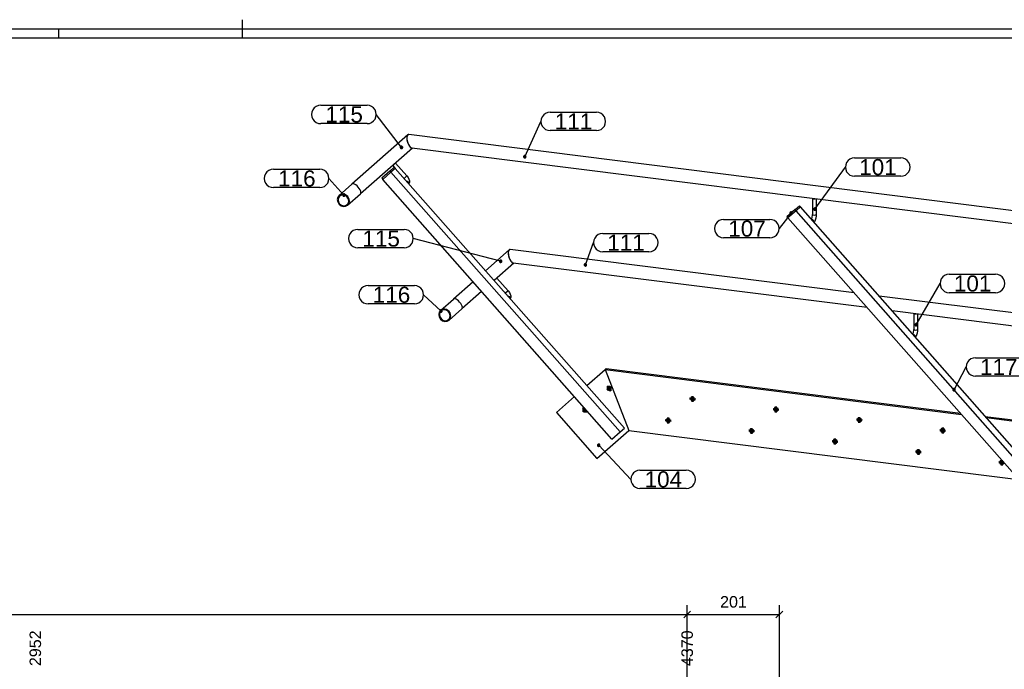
# Model space of a CAD drawing. Header units: millimetres. Extents: x -556 to 285, y -465 to 129.
# Tile 9 of 11: x -143 to 71, y -15 to 126. Entities that reach past the tile are written whole.
import ezdxf
from ezdxf.enums import TextEntityAlignment as Align

# ---------------------------------------------------------------- set-up
doc = ezdxf.new("R2010")
doc.units = ezdxf.units.MM
doc.linetypes.add('STRICHPUNKT2', pattern=[18.5, 10, -4, 0.5, -4])
doc.layers.get('0').update_dxf_attribs({"linetype": 'CONTINUOUS'})
for name, color, linetype in [('DIM49', 4, 'CONTINUOUS'), ('TXT_ALL', 7, 'CONTINUOUS'), ('TXT_DIM49', 2, 'CONTINUOUS')]:
    doc.layers.add(name, color=color, linetype=linetype)
doc.layers.add('LE_ALL', color=7, linetype='CONTINUOUS', lineweight=50)
doc.styles.add('ARIAL', font='arial.ttf')

# ---------------------------------------------------------------- blocks, each defined once
blk = doc.blocks.new('DINA1_00002', base_point=(-548.96, -457.66))
for p, q in [((-94.96, 126.34), (-94.96, 122.34)), ((-134.96, 124.34), (-134.96, 122.34)), ((278.04, 122.34), (-548.96, 122.34))]:
    blk.add_line(p, q)
blk.add_lwpolyline([(-550.96, -459.66), (-550.96, 124.34), (280.04, 124.34)])
blk = doc.blocks.new('_ZBL0025_00001')
blk.add_blockref('DINA1_00002', (-548.96, -457.66))
blk = doc.blocks.new('Brede Strip 10x200_00039', base_point=(251.23, 7.54))
for p, q in [((-16.07, 50.24), (61.43, 40.48)), ((-15.83, 50.45), (61.2, 40.75)), ((66.61, 40.06), (152.04, 29.3)), ((66.85, 39.8), (152.27, 29.03))]:
    blk.add_line(p, q)
blk.add_lwpolyline([(-15.83, 50.45), (-16.07, 50.24), (-10.9, 37.02), (251.29, 3.99)])
for centre, start_param, end_param in [((2.95, 43.85), 3.141593, 6.283185), ((2.95, 43.85), 6.283185, 9.424778), ((3.18, 44.05), 3.533338, 5.89144), ((21.08, 41.56), 3.141593, 6.283185), ((21.08, 41.56), 0, 3.141593), ((21.32, 41.77), 3.533338, 5.89144), ((-2.34, 39.18), 3.141593, 6.283185), ((-2.34, 39.18), 6.283185, 9.424778), ((-2.11, 39.39), 3.533338, 5.89144), ((39.22, 39.28), 3.141593, 6.283185), ((39.22, 39.28), 6.283185, 9.424778), ((39.45, 39.49), 3.533338, 5.89144), ((15.79, 36.9), 3.141593, 6.283185), ((15.79, 36.9), 6.283185, 9.424778), ((16.03, 37.1), 3.533338, 5.89144), ((57.35, 36.99), 3.141593, 6.283185), ((57.35, 36.99), 0, 3.141593), ((57.59, 37.2), 3.533338, 5.89144), ((33.93, 34.61), 3.141593, 6.283185), ((33.93, 34.61), 6.283185, 9.424778), ((34.16, 34.82), 3.533338, 5.89144), ((52.06, 32.33), 3.141593, 6.283185), ((52.06, 32.33), 6.283185, 9.424778), ((52.29, 32.53), 3.533338, 5.89144), ((70.19, 30.04), 3.141593, 6.283185), ((70.19, 30.04), 2.196102, 3.141593), ((70.43, 30.25), 3.533338, 5.89144), ((70.19, 30.04), 0, 0.945491)]:
    blk.add_ellipse(centre, major_axis=(0.309, -0.35), ratio=0.881917, start_param=start_param, end_param=end_param)
blk = doc.blocks.new('_00041', base_point=(2.88, 43.78))
at = {"layer": 'LE_ALL', "color": 1, "linetype": 'STRICHPUNKT2'}
for p, q in [((2.95, 43.85), (2.32, 43.93)), ((3.18, 44.05), (2.75, 44.11)), ((2.88, 43.78), (3.25, 44.12)), ((2.95, 43.85), (2.95, 44.48)), ((2.95, 43.85), (3.57, 43.77)), ((2.95, 43.85), (2.95, 43.22)), ((3.18, 44.05), (3.18, 44.19)), ((3.18, 44.05), (3.32, 44.04)), ((3.18, 44.05), (3.18, 43.61)), ((21.08, 41.56), (20.46, 41.64)), ((21.32, 41.77), (20.88, 41.83)), ((21.01, 41.5), (21.39, 41.83)), ((21.08, 41.56), (21.08, 42.19)), ((21.08, 41.56), (21.71, 41.48)), ((21.08, 41.56), (21.08, 40.93)), ((21.32, 41.77), (21.32, 41.9)), ((21.32, 41.77), (21.45, 41.75)), ((21.32, 41.77), (21.32, 41.33)), ((-2.34, 39.18), (-2.97, 39.26)), ((-2.11, 39.39), (-2.54, 39.44)), ((-2.41, 39.12), (-2.04, 39.45)), ((-2.34, 39.18), (-2.34, 39.81)), ((-2.34, 39.18), (-1.72, 39.1)), ((-2.34, 39.18), (-2.34, 38.55)), ((-2.11, 39.39), (-2.11, 39.52)), ((-2.11, 39.39), (-1.98, 39.37)), ((-2.11, 39.39), (-2.11, 38.95)), ((39.22, 39.28), (38.59, 39.36)), ((39.45, 39.49), (39.02, 39.54)), ((39.15, 39.22), (39.52, 39.55)), ((39.22, 39.28), (39.22, 39.91)), ((39.22, 39.28), (39.84, 39.2)), ((39.22, 39.28), (39.22, 38.65)), ((39.45, 39.49), (39.45, 39.62)), ((39.45, 39.49), (39.58, 39.47)), ((39.45, 39.49), (39.45, 39.05)), ((15.79, 36.9), (15.17, 36.97)), ((16.03, 37.1), (15.59, 37.16)), ((15.72, 36.83), (16.1, 37.17)), ((15.79, 36.9), (15.79, 37.52)), ((15.79, 36.9), (16.41, 36.82)), ((15.79, 36.9), (15.79, 36.27)), ((16.03, 37.1), (16.03, 37.24)), ((16.03, 37.1), (16.16, 37.09)), ((16.03, 37.1), (16.03, 36.66)), ((57.35, 36.99), (56.73, 37.07)), ((57.59, 37.2), (57.15, 37.26)), ((57.28, 36.93), (57.66, 37.26)), ((57.35, 36.99), (57.35, 37.62)), ((57.35, 36.99), (57.97, 36.91)), ((57.35, 36.99), (57.35, 36.36)), ((57.59, 37.2), (57.59, 37.33)), ((57.59, 37.2), (57.72, 37.18)), ((57.59, 37.2), (57.59, 36.76)), ((33.93, 34.61), (33.3, 34.69)), ((34.16, 34.82), (33.72, 34.87)), ((33.85, 34.55), (34.23, 34.88)), ((33.93, 34.61), (33.93, 35.24)), ((33.93, 34.61), (34.55, 34.53)), ((33.93, 34.61), (33.93, 33.98)), ((34.16, 34.82), (34.16, 34.95)), ((34.16, 34.82), (34.29, 34.8)), ((34.16, 34.82), (34.16, 34.38)), ((52.06, 32.33), (51.44, 32.4)), ((52.29, 32.53), (51.86, 32.59)), ((51.99, 32.26), (52.37, 32.6)), ((52.06, 32.33), (52.06, 32.95)), ((52.06, 32.33), (52.68, 32.25)), ((52.06, 32.33), (52.06, 31.7)), ((52.29, 32.53), (52.29, 32.67)), ((52.29, 32.53), (52.43, 32.52)), ((52.29, 32.53), (52.29, 32.09)), ((70.19, 30.04), (69.57, 30.12)), ((70.43, 30.25), (69.99, 30.3)), ((70.12, 29.98), (70.44, 30.26)), ((70.19, 30.04), (70.19, 30.55)), ((70.19, 30.04), (70.69, 29.98)), ((70.19, 30.04), (70.19, 29.41)), ((70.43, 30.25), (70.43, 30.28)), ((70.43, 30.25), (70.46, 30.25)), ((70.43, 30.25), (70.43, 29.81))]:
    blk.add_line(p, q, dxfattribs=at)
blk = doc.blocks.new('_00040')
blk.add_blockref('_00041', (2.88, 43.78))
blk = doc.blocks.new('Brede Strip 10x200_00038')
for name, p in [('Brede Strip 10x200_00039', (251.23, 7.54)), ('_00040', (0, 0))]:
    blk.add_blockref(name, p)
blk = doc.blocks.new('SHAPE_00530', base_point=(-17.45, 33.79))
at = {"layer": 'DIM49', "color": 3}
for p, q in [((-17.71, 33.83), (-17.19, 33.83)), ((-17.65, 33.63), (-17.24, 33.63)), ((-17.34, 34.03), (-17.56, 34.03)), ((-17.45, 33.79), (-10.48, 26.37)), ((-8.48, 28.37), (1.59, 28.37)), ((1.59, 24.37), (-8.48, 24.37))]:
    blk.add_line(p, q, dxfattribs=at)
blk.add_lwpolyline([(-17.67, 33.93), (-17.7, 33.87), (-17.71, 33.8), (-17.7, 33.73), (-17.68, 33.67), (-17.64, 33.61), (-17.59, 33.57), (-17.52, 33.54), (-17.46, 33.53), (-17.39, 33.54), (-17.32, 33.56), (-17.27, 33.6), (-17.22, 33.65), (-17.2, 33.72), (-17.18, 33.78), (-17.19, 33.85), (-17.22, 33.92), (-17.26, 33.97), (-17.31, 34.02), (-17.37, 34.04), (-17.44, 34.06), (-17.51, 34.05), (-17.57, 34.02), (-17.63, 33.98)], close=True, dxfattribs=at)
for centre, start_param, end_param in [((-8.48, 26.37), 1.570796, 4.712389), ((1.59, 26.37), 4.712389, 7.853982)]:
    blk.add_ellipse(centre, major_axis=(2, 0), ratio=1, start_param=start_param, end_param=end_param, dxfattribs=at)
at = {"layer": 'TXT_ALL', "style": 'ARIAL'}
blk.add_text('104', height=3.5, dxfattribs=at).set_placement((-7.48, 26.37), align=Align.MIDDLE_LEFT)
blk = doc.blocks.new('Brede Strip 10x200_00043', base_point=(-14.88, 45.78))
for p, q in [((-20.03, 46.75), (-16.07, 50.24)), ((-15.83, 50.45), (-16.07, 50.24)), ((-16.07, 50.24), (-10.9, 37.02)), ((-26.65, 40.91), (-22.74, 44.36)), ((-26.65, 40.91), (-17.83, 30.91)), ((-17.83, 30.91), (-10.9, 37.02))]:
    blk.add_line(p, q)
for centre, start_param, end_param in [((-15.19, 46.13), 3.141593, 6.283185), ((-15.19, 46.13), 6.283185, 9.424778), ((-14.95, 46.34), 3.533338, 5.89144), ((-20.48, 41.47), 3.141593, 6.283185), ((-20.48, 41.47), 2.571725, 3.141593), ((-20.24, 41.67), 3.533338, 5.89144), ((-20.48, 41.47), 6.283185, 6.853053)]:
    blk.add_ellipse(centre, major_axis=(0.309, -0.35), ratio=0.881917, start_param=start_param, end_param=end_param)
blk.add_blockref('SHAPE_00530', (-17.45, 33.79))
blk = doc.blocks.new('_00045', base_point=(-20.55, 41.4))
at = {"layer": 'LE_ALL', "color": 1, "linetype": 'STRICHPUNKT2'}
for p, q in [((-15.19, 46.13), (-15.63, 46.63)), ((-15.26, 46.07), (-15.63, 45.74)), ((-15.19, 46.13), (-14.74, 45.63)), ((-14.95, 46.34), (-15.15, 46.57)), ((-14.95, 46.34), (-14.75, 46.11)), ((-20.48, 41.47), (-20.92, 41.97)), ((-20.55, 41.4), (-20.92, 41.08)), ((-20.48, 41.47), (-20.04, 40.97))]:
    blk.add_line(p, q, dxfattribs=at)
for points in [[(-15.26, 46.07), (-15.19, 46.13), (-14.74, 46.52)], [(-20.55, 41.4), (-20.48, 41.47), (-20.31, 41.61)]]:
    blk.add_lwpolyline(points, dxfattribs=at)
blk = doc.blocks.new('_00044')
blk.add_blockref('_00045', (-20.55, 41.4))
blk = doc.blocks.new('Brede Strip 10x200_00042')
for name, p in [('Brede Strip 10x200_00043', (-14.88, 45.78)), ('_00044', (0, 0))]:
    blk.add_blockref(name, p)
blk = doc.blocks.new('SHAPE_00532', base_point=(-33.53, 96.53))
at = {"layer": 'DIM49', "color": 3}
for p, q in [((-28.01, 106.21), (-17.95, 106.21)), ((-33.53, 96.53), (-30.01, 104.21)), ((-17.95, 102.21), (-28.01, 102.21)), ((-33.27, 96.57), (-33.79, 96.57)), ((-33.32, 96.37), (-33.73, 96.37)), ((-33.41, 96.77), (-33.63, 96.77))]:
    blk.add_line(p, q, dxfattribs=at)
blk.add_lwpolyline([(-33.57, 96.27), (-33.5, 96.27), (-33.43, 96.28), (-33.37, 96.31), (-33.32, 96.36), (-33.29, 96.42), (-33.27, 96.48), (-33.26, 96.55), (-33.28, 96.62), (-33.31, 96.68), (-33.36, 96.73), (-33.42, 96.77), (-33.48, 96.79), (-33.55, 96.79), (-33.62, 96.78), (-33.68, 96.74), (-33.73, 96.7), (-33.77, 96.64), (-33.79, 96.57), (-33.79, 96.5), (-33.77, 96.44), (-33.74, 96.38), (-33.69, 96.33), (-33.64, 96.29)], close=True, dxfattribs=at)
for centre, start_param, end_param in [((-28.01, 104.21), 1.570796, 4.712389), ((-17.95, 104.21), 4.712389, 7.853982)]:
    blk.add_ellipse(centre, major_axis=(2, 0), ratio=1, start_param=start_param, end_param=end_param, dxfattribs=at)
at = {"layer": 'TXT_ALL', "style": 'ARIAL'}
blk.add_text('111', height=3.5, dxfattribs=at).set_placement((-27.01, 104.21), align=Align.MIDDLE_LEFT)
blk = doc.blocks.new('Constructie buis 42.4x2.6_00052', base_point=(-58.77, 101.35))
for p, q in [((213.72, 67.02), (-58.77, 101.35)), ((213.37, 64.21), (-58.1, 98.41))]:
    blk.add_line(p, q)
blk.add_ellipse((-58.44, 99.88), major_axis=(0.45, -1.46), ratio=0.404673, start_param=2.960909, end_param=6.102502)
blk.add_blockref('SHAPE_00532', (-33.53, 96.53))
blk = doc.blocks.new('Constructie buis 42.4x2.6_00051')
blk.add_blockref('Constructie buis 42.4x2.6_00052', (-58.77, 101.35))
blk = doc.blocks.new('SHAPE_00534', base_point=(-20.35, 73.03))
at = {"layer": 'DIM49', "color": 3}
for p, q in [((-16.59, 79.86), (-6.53, 79.86)), ((-20.35, 73.03), (-18.59, 77.86)), ((-6.53, 75.86), (-16.59, 75.86)), ((-20.09, 73.07), (-20.61, 73.07)), ((-20.14, 72.87), (-20.56, 72.87)), ((-20.24, 73.27), (-20.46, 73.27))]:
    blk.add_line(p, q, dxfattribs=at)
blk.add_lwpolyline([(-20.37, 72.77), (-20.3, 72.77), (-20.24, 72.79), (-20.18, 72.83), (-20.13, 72.88), (-20.1, 72.94), (-20.09, 73.01), (-20.09, 73.08), (-20.11, 73.14), (-20.15, 73.2), (-20.2, 73.25), (-20.26, 73.28), (-20.33, 73.29), (-20.4, 73.29), (-20.46, 73.27), (-20.52, 73.23), (-20.57, 73.18), (-20.6, 73.12), (-20.61, 73.05), (-20.61, 72.99), (-20.59, 72.92), (-20.55, 72.86), (-20.5, 72.82), (-20.44, 72.78)], close=True, dxfattribs=at)
for centre, start_param, end_param in [((-16.59, 77.86), 1.570796, 4.712389), ((-6.53, 77.86), 4.712389, 7.853982)]:
    blk.add_ellipse(centre, major_axis=(2, 0), ratio=1, start_param=start_param, end_param=end_param, dxfattribs=at)
at = {"layer": 'TXT_ALL', "style": 'ARIAL'}
blk.add_text('111', height=3.5, dxfattribs=at).set_placement((-15.59, 77.86), align=Align.MIDDLE_LEFT)
blk = doc.blocks.new('Constructie buis 42.4x2.6_00054', base_point=(-36.73, 76.35))
for p, q in [((38.12, 66.92), (-36.73, 76.35)), ((40.94, 63.71), (-36.05, 73.41)), ((128.95, 55.47), (43.53, 66.24)), ((131.78, 52.27), (46.36, 63.03))]:
    blk.add_line(p, q)
blk.add_ellipse((-36.39, 74.88), major_axis=(0.45, -1.46), ratio=0.404673, start_param=2.960909, end_param=6.102502)
blk.add_blockref('SHAPE_00534', (-20.35, 73.03))
blk = doc.blocks.new('Constructie buis 42.4x2.6_00053')
blk.add_blockref('Constructie buis 42.4x2.6_00054', (-36.73, 76.35))
blk = doc.blocks.new('SHAPE_00536', base_point=(-60.35, 98.56))
at = {"layer": 'DIM49', "color": 3}
for p, q in [((-77.89, 107.73), (-67.83, 107.73)), ((-60.35, 98.56), (-65.83, 105.73)), ((-67.83, 103.73), (-77.89, 103.73)), ((-60.09, 98.6), (-60.61, 98.6)), ((-60.24, 98.8), (-60.45, 98.8)), ((-60.55, 98.4), (-60.14, 98.4))]:
    blk.add_line(p, q, dxfattribs=at)
blk.add_lwpolyline([(-60.14, 98.4), (-60.1, 98.46), (-60.08, 98.53), (-60.08, 98.6), (-60.1, 98.66), (-60.14, 98.72), (-60.18, 98.77), (-60.24, 98.8), (-60.31, 98.82), (-60.38, 98.82), (-60.45, 98.81), (-60.51, 98.77), (-60.55, 98.72), (-60.59, 98.66), (-60.61, 98.6), (-60.61, 98.53), (-60.59, 98.46), (-60.55, 98.4), (-60.51, 98.35), (-60.45, 98.32), (-60.38, 98.3), (-60.31, 98.3), (-60.24, 98.32), (-60.19, 98.35)], close=True, dxfattribs=at)
for centre, start_param, end_param in [((-77.89, 105.73), 1.570796, 4.712389), ((-67.83, 105.73), 4.712389, 7.853982)]:
    blk.add_ellipse(centre, major_axis=(2, 0), ratio=1, start_param=start_param, end_param=end_param, dxfattribs=at)
at = {"layer": 'TXT_ALL', "style": 'ARIAL'}
blk.add_text('115', height=3.5, dxfattribs=at).set_placement((-76.89, 105.73), align=Align.MIDDLE_LEFT)
blk = doc.blocks.new('Constructie buis 42.4x2.6_00056', base_point=(-71.11, 90.59))
for p, q in [((-58.99, 101.28), (-71.11, 90.59)), ((-57.98, 98.4), (-69.24, 88.47))]:
    blk.add_line(p, q)
for centre, major_axis, ratio, start_param, end_param in [((-58.44, 99.88), (0.45, -1.46), 0.404673, 3.322276, 6.10251), ((-58.44, 99.88), (0.45, -1.46), 0.404673, 2.960909, 3.322276), ((-70.18, 89.53), (0.93, -1.06), 0.410513, 6.283185, 9.424778)]:
    blk.add_ellipse(centre, major_axis=major_axis, ratio=ratio, start_param=start_param, end_param=end_param)
blk.add_blockref('SHAPE_00536', (-60.35, 98.56))
blk = doc.blocks.new('Constructie buis 42.4x2.6_00055')
blk.add_blockref('Constructie buis 42.4x2.6_00056', (-71.11, 90.59))
blk = doc.blocks.new('SHAPE_00538', base_point=(-38.78, 73.8))
at = {"layer": 'DIM49', "color": 3}
for p, q in [((-69.85, 80.74), (-59.78, 80.74)), ((-38.78, 73.8), (-57.78, 78.74)), ((-59.78, 76.74), (-69.85, 76.74)), ((-38.52, 73.84), (-39.04, 73.84)), ((-38.98, 73.64), (-38.58, 73.64)), ((-38.67, 74.04), (-38.89, 74.04))]:
    blk.add_line(p, q, dxfattribs=at)
blk.add_lwpolyline([(-38.52, 73.81), (-38.53, 73.87), (-38.55, 73.94), (-38.59, 73.99), (-38.65, 74.03), (-38.71, 74.06), (-38.78, 74.07), (-38.85, 74.06), (-38.91, 74.03), (-38.97, 73.99), (-39.01, 73.93), (-39.03, 73.87), (-39.04, 73.8), (-39.03, 73.73), (-39.01, 73.67), (-38.96, 73.62), (-38.91, 73.57), (-38.85, 73.55), (-38.78, 73.54), (-38.71, 73.55), (-38.65, 73.58), (-38.59, 73.62), (-38.55, 73.67), (-38.52, 73.74)], close=True, dxfattribs=at)
for centre, start_param, end_param in [((-69.85, 78.74), 1.570796, 4.712389), ((-59.78, 78.74), 4.712389, 7.853982)]:
    blk.add_ellipse(centre, major_axis=(2, 0), ratio=1, start_param=start_param, end_param=end_param, dxfattribs=at)
at = {"layer": 'TXT_ALL', "style": 'ARIAL'}
blk.add_text('115', height=3.5, dxfattribs=at).set_placement((-68.85, 78.74), align=Align.MIDDLE_LEFT)
blk = doc.blocks.new('Constructie buis 42.4x2.6_00058', base_point=(-49.06, 65.59))
for p, q in [((-36.94, 76.28), (-42.08, 71.75)), ((-35.93, 73.4), (-40.21, 69.63)), ((-44.78, 69.36), (-49.06, 65.59)), ((-42.91, 67.24), (-47.19, 63.47))]:
    blk.add_line(p, q)
for centre, major_axis, ratio, start_param, end_param in [((-36.39, 74.88), (0.45, -1.46), 0.404673, 3.322276, 6.102517), ((-36.39, 74.88), (0.45, -1.46), 0.404673, 2.960909, 3.322276), ((-48.13, 64.53), (0.93, -1.06), 0.410513, 6.283185, 9.424778)]:
    blk.add_ellipse(centre, major_axis=major_axis, ratio=ratio, start_param=start_param, end_param=end_param)
blk.add_blockref('SHAPE_00538', (-38.78, 73.8))
blk = doc.blocks.new('Constructie buis 42.4x2.6_00057')
blk.add_blockref('Constructie buis 42.4x2.6_00058', (-49.06, 65.59))
blk = doc.blocks.new('Koker 40x40x4 EN 10219-2_00061', base_point=(-14.58, 35.11))
for p, q in [((-62.64, 93.17), (-64.41, 91.61)), ((-12.81, 36.67), (-62.64, 93.17)), ((-14.58, 35.11), (-64.41, 91.61))]:
    blk.add_line(p, q)
blk.add_lwpolyline([(-14.58, 35.11), (-12.81, 36.67), (-11.87, 37.5), (-61.7, 94), (-62.64, 93.17)])
blk = doc.blocks.new('Koker 40x40x4 EN 10219-2_00060')
blk.add_blockref('Koker 40x40x4 EN 10219-2_00061', (-14.58, 35.11))
blk = doc.blocks.new('Massieve as 12_00063', base_point=(-59.19, 92.36))
for p, q in [((-61.66, 95.16), (-62.26, 94.63)), ((-62.26, 94.63), (-61.92, 94.25)), ((-59.19, 92.36), (-59.79, 91.83))]:
    blk.add_line(p, q)
blk.add_lwpolyline([(-61.66, 95.16), (-59.19, 92.36), (-58.92, 92), (-58.73, 91.63), (-58.63, 91.3), (-58.62, 91.01), (-58.68, 90.76), (-58.74, 90.65)])
blk.add_ellipse((-59.12, 90.82), major_axis=(0.265, -0.3), ratio=0.881917, start_param=0.50356, end_param=2.638033)
blk = doc.blocks.new('Massieve as 12_00062')
blk.add_blockref('Massieve as 12_00063', (-59.19, 92.36))
blk = doc.blocks.new('Strip 40x5_00065', base_point=(-62.64, 93.17))
for p, q in [((-62.86, 93.42), (-61.92, 94.25)), ((-61.92, 94.25), (-61.7, 94)), ((-62.86, 93.42), (-64.63, 91.86)), ((-62.64, 93.17), (-64.41, 91.61)), ((-62.64, 93.17), (-62.86, 93.42)), ((-61.7, 94), (-62.64, 93.17)), ((-64.63, 91.86), (-64.41, 91.61))]:
    blk.add_line(p, q)
blk = doc.blocks.new('Strip 40x5_00064')
blk.add_blockref('Strip 40x5_00065', (-62.64, 93.17))
blk = doc.blocks.new('Massieve as 12_00067', base_point=(-37.14, 67.36))
for p, q in [((-39.61, 70.16), (-40.21, 69.63)), ((-37.14, 67.36), (-37.74, 66.83))]:
    blk.add_line(p, q)
blk.add_lwpolyline([(-39.61, 70.16), (-37.14, 67.36), (-36.87, 67), (-36.68, 66.63), (-36.58, 66.3), (-36.57, 66.01), (-36.63, 65.76), (-36.69, 65.65)])
blk.add_ellipse((-37.07, 65.82), major_axis=(0.265, -0.3), ratio=0.881917, start_param=0.50356, end_param=2.638033)
blk = doc.blocks.new('Massieve as 12_00066')
blk.add_blockref('Massieve as 12_00067', (-37.14, 67.36))
blk = doc.blocks.new('Baluster_00059')
for name in ['Strip 40x5_00064', 'Massieve as 12_00062', 'Koker 40x40x4 EN 10219-2_00060', 'Massieve as 12_00066']:
    blk.add_blockref(name, (0, 0))
blk = doc.blocks.new('SHAPE_00544', base_point=(59.82, 45.87))
at = {"layer": 'DIM49', "color": 3}
for p, q in [((64.47, 52.82), (74.53, 52.82)), ((59.82, 45.87), (62.47, 50.82)), ((74.53, 48.82), (64.47, 48.82)), ((60.07, 45.91), (59.56, 45.91)), ((60.02, 45.71), (59.61, 45.71)), ((59.93, 46.11), (59.71, 46.11))]:
    blk.add_line(p, q, dxfattribs=at)
blk.add_lwpolyline([(59.76, 45.61), (59.82, 45.61), (59.89, 45.62), (59.95, 45.65), (60.01, 45.69), (60.05, 45.74), (60.07, 45.81), (60.08, 45.88), (60.07, 45.95), (60.04, 46.01), (60, 46.06), (59.94, 46.1), (59.88, 46.13), (59.81, 46.13), (59.74, 46.12), (59.68, 46.09), (59.62, 46.05), (59.58, 45.99), (59.56, 45.93), (59.55, 45.86), (59.56, 45.79), (59.59, 45.73), (59.64, 45.68), (59.69, 45.64)], close=True, dxfattribs=at)
for centre, start_param, end_param in [((64.47, 50.82), 1.570796, 4.712389), ((74.53, 50.82), 4.712389, 7.853982)]:
    blk.add_ellipse(centre, major_axis=(2, 0), ratio=1, start_param=start_param, end_param=end_param, dxfattribs=at)
at = {"layer": 'TXT_ALL', "style": 'ARIAL'}
blk.add_text('117', height=3.5, dxfattribs=at).set_placement((65.47, 50.82), align=Align.MIDDLE_LEFT)
blk = doc.blocks.new('Koker 40x40x4 EN 10219-2_00088', base_point=(73.54, 26.75))
for p, q in [((25.48, 84.8), (23.71, 83.25)), ((75.31, 28.3), (25.48, 84.8)), ((73.54, 26.75), (23.71, 83.25))]:
    blk.add_line(p, q)
blk.add_lwpolyline([(73.54, 26.75), (75.31, 28.3), (76.25, 29.14), (26.42, 85.64), (25.48, 84.8)])
blk.add_blockref('SHAPE_00544', (59.82, 45.87))
blk = doc.blocks.new('Koker 40x40x4 EN 10219-2_00087')
blk.add_blockref('Koker 40x40x4 EN 10219-2_00088', (73.54, 26.75))
blk = doc.blocks.new('SHAPE_00546', base_point=(29.57, 85.14))
at = {"layer": 'DIM49', "color": 3}
for p, q in [((29.57, 85.14), (36.19, 94.28)), ((38.19, 96.28), (48.25, 96.28)), ((48.25, 92.28), (38.19, 92.28)), ((29.83, 85.18), (29.31, 85.18)), ((29.77, 84.98), (29.36, 84.98)), ((29.68, 85.38), (29.46, 85.38))]:
    blk.add_line(p, q, dxfattribs=at)
blk.add_lwpolyline([(29.47, 84.89), (29.54, 84.88), (29.61, 84.88), (29.67, 84.9), (29.73, 84.93), (29.78, 84.98), (29.81, 85.04), (29.83, 85.11), (29.83, 85.18), (29.81, 85.25), (29.77, 85.3), (29.72, 85.35), (29.66, 85.38), (29.59, 85.4), (29.53, 85.4), (29.46, 85.38), (29.4, 85.34), (29.35, 85.29), (29.32, 85.23), (29.31, 85.17), (29.31, 85.1), (29.33, 85.03), (29.36, 84.97), (29.41, 84.92)], close=True, dxfattribs=at)
for centre, start_param, end_param in [((38.19, 94.28), 1.570796, 4.712389), ((48.25, 94.28), 4.712389, 7.853982)]:
    blk.add_ellipse(centre, major_axis=(2, 0), ratio=1, start_param=start_param, end_param=end_param, dxfattribs=at)
at = {"layer": 'TXT_ALL', "style": 'ARIAL'}
blk.add_text('101', height=3.5, dxfattribs=at).set_placement((39.19, 94.28), align=Align.MIDDLE_LEFT)
blk = doc.blocks.new('Massieve as 12_00090', base_point=(29.62, 87.36))
blk.add_line((29.02, 87.44), (29.02, 83.96))
for points in [[(29.82, 87.34), (29.82, 83.96), (29.82, 83.87), (29.82, 83.7), (29.74, 83.18), (29.61, 82.71), (29.44, 82.37), (29.38, 82.28)], [(28.83, 82.91), (28.86, 83), (28.97, 83.38), (29.02, 83.84), (29.02, 83.96)]]:
    blk.add_lwpolyline(points)
for centre, major_axis, ratio, start_param, end_param in [((29.42, 87.48), (0.4, 0), 0.333333, 3.481844, 5.2202), ((29.42, 83.96), (0.4, 0), 0.333333, 3.141593, 6.283185), ((29, 82.45), (0.265, -0.3), 0.881917, 0.50356, 2.638033)]:
    blk.add_ellipse(centre, major_axis=major_axis, ratio=ratio, start_param=start_param, end_param=end_param)
blk.add_blockref('SHAPE_00546', (29.57, 85.14))
blk = doc.blocks.new('Massieve as 12_00089')
blk.add_blockref('Massieve as 12_00090', (29.62, 87.36))
blk = doc.blocks.new('SHAPE_00548', base_point=(24.38, 84.28))
at = {"layer": 'DIM49', "color": 3}
for p, q in [((24.38, 84.28), (21.78, 80.91)), ((24.12, 84.32), (24.63, 84.32)), ((24.17, 84.12), (24.58, 84.12)), ((24.27, 84.52), (24.48, 84.52)), ((9.72, 82.91), (19.78, 82.91)), ((19.78, 78.91), (9.72, 78.91))]:
    blk.add_line(p, q, dxfattribs=at)
blk.add_lwpolyline([(24.48, 84.52), (24.41, 84.54), (24.34, 84.54), (24.27, 84.52), (24.22, 84.49), (24.17, 84.44), (24.13, 84.38), (24.11, 84.31), (24.11, 84.24), (24.13, 84.18), (24.17, 84.12), (24.21, 84.07), (24.27, 84.03), (24.34, 84.02), (24.41, 84.02), (24.48, 84.03), (24.53, 84.07), (24.58, 84.12), (24.62, 84.18), (24.64, 84.24), (24.64, 84.31), (24.62, 84.38), (24.58, 84.44), (24.54, 84.49)], close=True, dxfattribs=at)
for centre, start_param, end_param in [((9.72, 80.91), 1.570796, 4.712389), ((19.78, 80.91), 4.712389, 7.853982)]:
    blk.add_ellipse(centre, major_axis=(2, 0), ratio=1, start_param=start_param, end_param=end_param, dxfattribs=at)
at = {"layer": 'TXT_ALL', "style": 'ARIAL'}
blk.add_text('107', height=3.5, dxfattribs=at).set_placement((10.72, 80.91), align=Align.MIDDLE_LEFT)
blk = doc.blocks.new('Strip 40x5_00092', base_point=(25.48, 84.8))
for p, q in [((25.26, 85.05), (26.2, 85.89)), ((26.2, 85.89), (26.42, 85.64)), ((25.26, 85.05), (23.49, 83.5)), ((25.48, 84.8), (23.71, 83.25)), ((25.48, 84.8), (25.26, 85.05)), ((26.42, 85.64), (25.48, 84.8)), ((23.49, 83.5), (23.71, 83.25))]:
    blk.add_line(p, q)
blk.add_blockref('SHAPE_00548', (24.38, 84.28))
blk = doc.blocks.new('Strip 40x5_00091')
blk.add_blockref('Strip 40x5_00092', (25.48, 84.8))
blk = doc.blocks.new('SHAPE_00550', base_point=(51.6, 59.99))
at = {"layer": 'DIM49', "color": 3}
for p, q in [((58.78, 70.97), (68.84, 70.97)), ((51.6, 59.99), (56.78, 68.97)), ((68.84, 66.97), (58.78, 66.97)), ((51.86, 60.02), (51.34, 60.02)), ((51.71, 60.22), (51.49, 60.22)), ((51.8, 59.82), (51.39, 59.82))]:
    blk.add_line(p, q, dxfattribs=at)
blk.add_lwpolyline([(51.53, 59.73), (51.6, 59.72), (51.67, 59.73), (51.73, 59.76), (51.78, 59.8), (51.83, 59.85), (51.85, 59.92), (51.86, 59.99), (51.85, 60.05), (51.83, 60.12), (51.78, 60.17), (51.73, 60.21), (51.67, 60.24), (51.6, 60.25), (51.53, 60.24), (51.47, 60.21), (51.41, 60.17), (51.37, 60.12), (51.34, 60.05), (51.34, 59.99), (51.34, 59.92), (51.37, 59.85), (51.41, 59.8), (51.47, 59.76)], close=True, dxfattribs=at)
for centre, start_param, end_param in [((58.78, 68.97), 1.570796, 4.712389), ((68.84, 68.97), 4.712389, 7.853982)]:
    blk.add_ellipse(centre, major_axis=(2, 0), ratio=1, start_param=start_param, end_param=end_param, dxfattribs=at)
at = {"layer": 'TXT_ALL', "style": 'ARIAL'}
blk.add_text('101', height=3.5, dxfattribs=at).set_placement((59.78, 68.97), align=Align.MIDDLE_LEFT)
blk = doc.blocks.new('Massieve as 12_00094', base_point=(51.67, 62.36))
blk.add_line((51.07, 62.44), (51.07, 58.96))
for points in [[(51.87, 62.34), (51.87, 58.96), (51.87, 58.87), (51.86, 58.7), (51.79, 58.18), (51.66, 57.71), (51.49, 57.37), (51.43, 57.28)], [(50.87, 57.91), (50.91, 58), (51.02, 58.38), (51.07, 58.84), (51.07, 58.96)]]:
    blk.add_lwpolyline(points)
for centre, major_axis, ratio, start_param, end_param in [((51.47, 62.48), (0.4, 0), 0.333333, 3.481907, 5.220137), ((51.05, 57.45), (0.265, -0.3), 0.881917, 0.50356, 2.638033), ((51.47, 58.96), (0.4, 0), 0.333333, 3.141593, 6.283185)]:
    blk.add_ellipse(centre, major_axis=major_axis, ratio=ratio, start_param=start_param, end_param=end_param)
blk.add_blockref('SHAPE_00550', (51.6, 59.99))
blk = doc.blocks.new('Massieve as 12_00093')
blk.add_blockref('Massieve as 12_00094', (51.67, 62.36))
blk = doc.blocks.new('Baluster_00086')
for name in ['Massieve as 12_00089', 'Strip 40x5_00091', 'Koker 40x40x4 EN 10219-2_00087', 'Massieve as 12_00093']:
    blk.add_blockref(name, (0, 0))
blk = doc.blocks.new('SHAPE_00554', base_point=(-72.86, 88.2))
at = {"layer": 'DIM49', "color": 3}
for p, q in [((-88.18, 93.82), (-78.12, 93.82)), ((-72.86, 88.2), (-76.12, 91.82)), ((-78.12, 89.82), (-88.18, 89.82)), ((-72.6, 88.24), (-73.12, 88.24)), ((-73.07, 88.04), (-72.66, 88.04)), ((-72.75, 88.44), (-72.97, 88.44))]:
    blk.add_line(p, q, dxfattribs=at)
blk.add_lwpolyline([(-72.64, 88.06), (-72.61, 88.12), (-72.6, 88.19), (-72.6, 88.26), (-72.63, 88.32), (-72.66, 88.38), (-72.72, 88.42), (-72.78, 88.45), (-72.85, 88.46), (-72.92, 88.46), (-72.98, 88.44), (-73.04, 88.4), (-73.08, 88.35), (-73.11, 88.28), (-73.12, 88.22), (-73.12, 88.15), (-73.1, 88.08), (-73.06, 88.03), (-73, 87.98), (-72.94, 87.95), (-72.87, 87.94), (-72.81, 87.94), (-72.74, 87.97), (-72.68, 88.01)], close=True, dxfattribs=at)
for centre, start_param, end_param in [((-88.18, 91.82), 1.570796, 4.712389), ((-78.12, 91.82), 4.712389, 7.853982)]:
    blk.add_ellipse(centre, major_axis=(2, 0), ratio=1, start_param=start_param, end_param=end_param, dxfattribs=at)
at = {"layer": 'TXT_ALL', "style": 'ARIAL'}
blk.add_text('116', height=3.5, dxfattribs=at).set_placement((-87.18, 91.82), align=Align.MIDDLE_LEFT)
blk = doc.blocks.new('Constructie buis 42.4x2.6_00100', base_point=(-72.16, 86.12))
for p, q in [((-73.92, 88.11), (-71.11, 90.59)), ((-72.05, 85.99), (-69.24, 88.47))]:
    blk.add_line(p, q)
for centre, major_axis, ratio, start_param, end_param in [((-70.18, 89.53), (0.93, -1.06), 0.410513, 0, 3.141593), ((-72.98, 87.05), (0.93, -1.06), 0.881917, 3.141593, 6.283185), ((-72.98, 87.05), (0.82, -0.93), 0.881917, 3.141593, 6.283185), ((-72.98, 87.05), (0.93, -1.06), 0.881917, 6.283185, 9.424778), ((-72.98, 87.05), (0.82, -0.93), 0.881917, 0, 3.141593)]:
    blk.add_ellipse(centre, major_axis=major_axis, ratio=ratio, start_param=start_param, end_param=end_param)
blk.add_blockref('SHAPE_00554', (-72.86, 88.2))
blk = doc.blocks.new('Constructie buis 42.4x2.6_00099')
blk.add_blockref('Constructie buis 42.4x2.6_00100', (-72.16, 86.12))
blk = doc.blocks.new('SHAPE_00552', base_point=(-51.75, 62.98))
at = {"layer": 'DIM49', "color": 3}
for p, q in [((-67.6, 68.52), (-57.54, 68.52)), ((-51.75, 62.98), (-55.54, 66.52)), ((-57.54, 64.52), (-67.6, 64.52)), ((-51.5, 63.02), (-52.01, 63.02)), ((-51.96, 62.82), (-51.55, 62.82)), ((-51.64, 63.22), (-51.86, 63.22))]:
    blk.add_line(p, q, dxfattribs=at)
blk.add_lwpolyline([(-51.52, 62.86), (-51.5, 62.92), (-51.49, 62.99), (-51.5, 63.06), (-51.53, 63.12), (-51.57, 63.18), (-51.63, 63.22), (-51.69, 63.24), (-51.76, 63.25), (-51.83, 63.24), (-51.89, 63.21), (-51.95, 63.16), (-51.99, 63.11), (-52.01, 63.04), (-52.02, 62.98), (-52.01, 62.91), (-51.98, 62.84), (-51.93, 62.79), (-51.88, 62.75), (-51.81, 62.73), (-51.74, 62.72), (-51.68, 62.73), (-51.61, 62.76), (-51.56, 62.8)], close=True, dxfattribs=at)
for centre, start_param, end_param in [((-67.6, 66.52), 1.570796, 4.712389), ((-57.54, 66.52), 4.712389, 7.853982)]:
    blk.add_ellipse(centre, major_axis=(2, 0), ratio=1, start_param=start_param, end_param=end_param, dxfattribs=at)
at = {"layer": 'TXT_ALL', "style": 'ARIAL'}
blk.add_text('116', height=3.5, dxfattribs=at).set_placement((-66.6, 66.52), align=Align.MIDDLE_LEFT)
blk = doc.blocks.new('Constructie buis 42.4x2.6_00102', base_point=(-50.11, 61.12))
for p, q in [((-51.87, 63.11), (-49.06, 65.59)), ((-50, 60.99), (-47.19, 63.47))]:
    blk.add_line(p, q)
for centre, major_axis, ratio, start_param, end_param in [((-48.13, 64.53), (0.93, -1.06), 0.410513, 0, 3.141593), ((-50.93, 62.05), (0.93, -1.06), 0.881917, 3.141593, 6.283185), ((-50.93, 62.05), (0.82, -0.93), 0.881917, 3.141593, 6.283185), ((-50.93, 62.05), (0.93, -1.06), 0.881917, 6.283185, 9.424778), ((-50.93, 62.05), (0.82, -0.93), 0.881917, 6.283185, 9.424778)]:
    blk.add_ellipse(centre, major_axis=major_axis, ratio=ratio, start_param=start_param, end_param=end_param)
blk.add_blockref('SHAPE_00552', (-51.75, 62.98))
blk = doc.blocks.new('Constructie buis 42.4x2.6_00101')
blk.add_blockref('Constructie buis 42.4x2.6_00102', (-50.11, 61.12))
blk = doc.blocks.new('Hekwerk trap_00050')
for name in ['Constructie buis 42.4x2.6_00055', 'Constructie buis 42.4x2.6_00051', 'Baluster_00059', 'Baluster_00086', 'Constructie buis 42.4x2.6_00099', 'Constructie buis 42.4x2.6_00057', 'Constructie buis 42.4x2.6_00053', 'Constructie buis 42.4x2.6_00101']:
    blk.add_blockref(name, (0, 0))
blk = doc.blocks.new('Trapboom_00033')
for name in ['Hekwerk trap_00050', 'Brede Strip 10x200_00042', 'Brede Strip 10x200_00038']:
    blk.add_blockref(name, (0, 0))
blk = doc.blocks.new('Smits Agro_00032')
blk.add_blockref('Trapboom_00033', (0, 0))
blk = doc.blocks.new('Nijverdal_00031')
blk.add_blockref('Smits Agro_00032', (0, 0))
blk = doc.blocks.new('_A3D0063_00030')
blk.add_blockref('Nijverdal_00031', (0, 0))
blk = doc.blocks.new('_ANS0063_00029')
blk.add_blockref('_A3D0063_00030', (0, 0))
blk = doc.blocks.new('_D80', base_point=(-138.73, -14.25))
at = {"layer": 'TXT_DIM49', "style": 'ARIAL'}
blk.add_text('2952', height=2.5, rotation=90.0002, dxfattribs=at).set_placement((-138.73, -14.25))
blk = doc.blocks.new('_D81', base_point=(3.03, -14.25))
at = {"layer": 'TXT_DIM49', "style": 'ARIAL'}
blk.add_text('4370', height=2.5, rotation=90.0002, dxfattribs=at).set_placement((3.03, -14.25))
blk = doc.blocks.new('Constructie buis 42.4x2.6_00467', base_point=(-435.23, -39.24))
for name, p in [('_D81', (3.03, -14.25)), ('_D80', (-138.73, -14.25))]:
    blk.add_blockref(name, p)
blk = doc.blocks.new('Constructie buis 42.4x2.6_00466')
blk.add_blockref('Constructie buis 42.4x2.6_00467', (-435.23, -39.24))
blk = doc.blocks.new('_D88', base_point=(-220.56, -1.52))
at = {"layer": 'DIM49', "color": 1}
for p, q in [((1.78, -34.26), (1.78, -1.02)), ((-435.23, -3.02), (1.78, -3.02)), ((1.03, -3.77), (2.53, -2.27))]:
    blk.add_line(p, q, dxfattribs=at)
blk = doc.blocks.new('_D89', base_point=(8.94, -1.52))
at = {"layer": 'DIM49', "color": 1}
for p, q in [((1.78, -34.26), (1.78, -1.02)), ((21.85, -55.2), (21.85, -1.02)), ((2.53, -2.27), (1.03, -3.77)), ((1.78, -3.02), (21.85, -3.02)), ((21.1, -3.77), (22.6, -2.27))]:
    blk.add_line(p, q, dxfattribs=at)
at = {"layer": 'TXT_DIM49', "style": 'ARIAL'}
blk.add_text('201', height=2.5, dxfattribs=at).set_placement((8.94, -1.52))
blk = doc.blocks.new('Constructie buis 42.4x2.6_00469', base_point=(-470.58, -74.59))
for name, p in [('_D88', (-220.56, -1.52)), ('_D89', (8.94, -1.52))]:
    blk.add_blockref(name, p)
blk = doc.blocks.new('Constructie buis 42.4x2.6_00468')
blk.add_blockref('Constructie buis 42.4x2.6_00469', (-470.58, -74.59))
blk = doc.blocks.new('Hekwerk trap_00465')
for name in ['Constructie buis 42.4x2.6_00468', 'Constructie buis 42.4x2.6_00466']:
    blk.add_blockref(name, (0, 0))
blk = doc.blocks.new('Trapboom_00444')
blk.add_blockref('Hekwerk trap_00465', (0, 0))
blk = doc.blocks.new('Smits Agro_00443')
blk.add_blockref('Trapboom_00444', (0, 0))
blk = doc.blocks.new('Nijverdal_00442')
blk.add_blockref('Smits Agro_00443', (0, 0))
blk = doc.blocks.new('_A3D0069_00441')
blk.add_blockref('Nijverdal_00442', (0, 0))
blk = doc.blocks.new('_ANS0069_00440')
blk.add_blockref('_A3D0069_00441', (0, 0))

msp = doc.modelspace()

# ---------------------------------------------------------------- block references
for name in ['_ZBL0025_00001', '_ANS0063_00029', '_ANS0069_00440']:
    msp.add_blockref(name, (0, 0))

doc.saveas('drawing.dxf')
